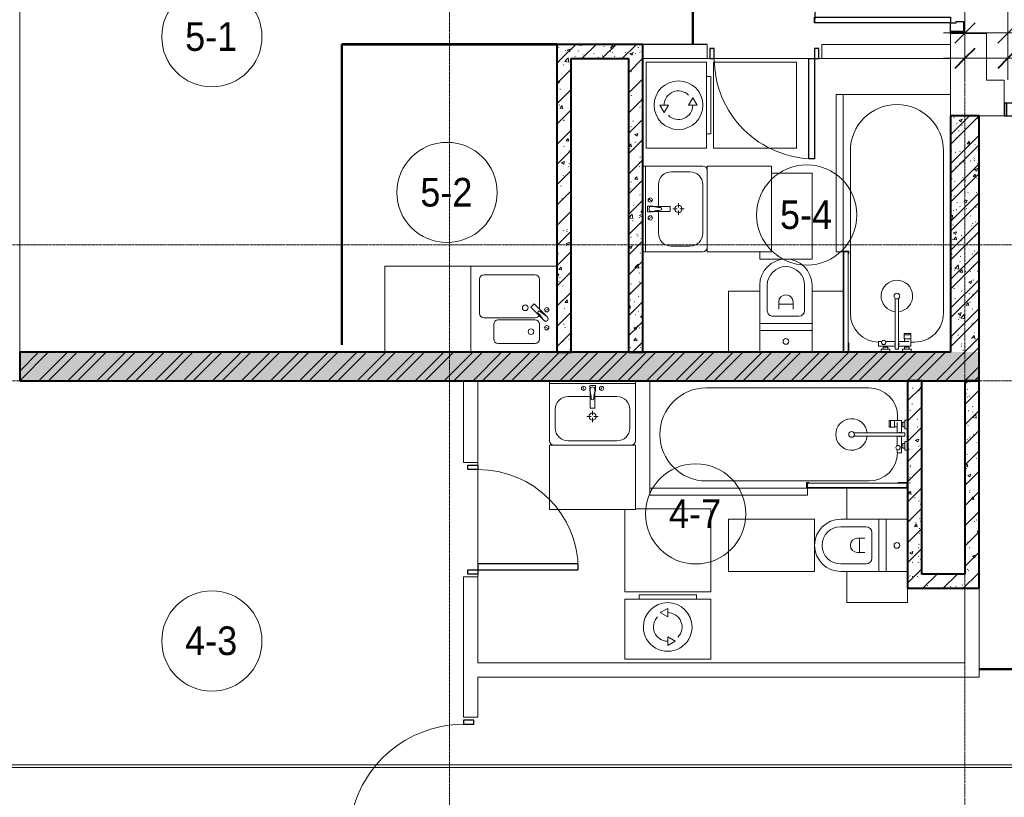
# Model space of a CAD drawing. Header units: millimetres. Extents: x 5617 to 106320, y 7718 to 217672.
# Tile 10 of 44: x 29387 to 36262, y 63790 to 69222. Entities that reach past the tile are written whole.
import ezdxf

# ---------------------------------------------------------------- set-up
doc = ezdxf.new("R2010")
doc.units = ezdxf.units.MM
doc.linetypes.add('ADSK_Линия сетки', pattern=[25, 20, -2.5, 0, -2.5])
doc.linetypes.add('Линия сетки', pattern=[25, 20, -2.5, 0, -2.5])
for name, color, linetype, lineweight in [('Двери', 7, 'Continuous', 18), ('Каркас_Импост', 7, 'Continuous', 30), ('Марки помещений', 7, 'Continuous', 20), ('Мебель', 7, 'Continuous', 18), ('Монтажный зазор', 7, 'Continuous', 30), ('Оси', 7, 'Continuous', 9), ('Панель', 7, 'Continuous', 30), ('Перекрытия', 7, 'Continuous', 18), ('Размеры', 7, 'Continuous', 9), ('Размеры-100', 7, 'Continuous', 9), ('Сантехнические приборы', 7, 'Continuous', 18), ('Стены', 7, 'Continuous', 18), ('Стены разрез', 7, 'Continuous', 40), ('Стены штриховка', 7, 'Continuous', 40), ('Форма', 7, 'Continuous', 18), ('Формообразующий элемент-перекрытие', 7, 'Continuous', 18), ('Электрооборудование', 7, 'Continuous', 18)]:
    doc.layers.add(name, color=color, linetype=linetype, lineweight=lineweight)
doc.styles.add('Arial', font='arial.ttf', dxfattribs={"width": 0.9, "height": 250})
doc.styles.add('Arial_4', font='arial.ttf', dxfattribs={"width": 0.9, "height": 200})
doc.dimstyles.new('Основной_2_5_мм', dxfattribs={"dimscale": 304.8, "dimtxt": 255.06485, "dimasz": 0.463911, "dimexe": 0.492126, "dimexo": 0.492126, "dimgap": 0.098425, "dimtad": 1, "dimdec": 0, "dimdsep": 46, "dimtxsty": 'Arial', "dimblk1": 'OBLIQUE', "dimblk2": 'OBLIQUE', "dimsah": 1, "dimcen": 0.09, "dimdle": 0.492126, "dimazin": 2, "dimtfac": 1, "dimtdec": 4, "dimtix": 1, "dimtmove": 1, "dimatfit": 3, "dimfxl": 1, "dimtvp": 1, "dimtolj": 1, "dimtzin": 0, "dimlwd": 20, "dimlwe": 20, "dimarcsym": 2})
doc.dimstyles.new('Основной_2_5_мм_1', dxfattribs={"dimscale": 304.8, "dimtxt": 255.06485, "dimasz": 0.463911, "dimexe": 0.492126, "dimexo": 0.492126, "dimgap": 0.098425, "dimtad": 1, "dimdec": 0, "dimdsep": 46, "dimtxsty": 'Arial', "dimblk1": 'OBLIQUE', "dimblk2": 'OBLIQUE', "dimsah": 1, "dimcen": 0.09, "dimdle": 0.492126, "dimazin": 2, "dimtfac": 1, "dimtdec": 4, "dimtix": 1, "dimtmove": 0, "dimatfit": 3, "dimfxl": 1, "dimtvp": 1, "dimtolj": 1, "dimtzin": 0, "dimlwd": 20, "dimlwe": 20, "dimarcsym": 2})
pattern_1 = [(50, (0, 0), (218.62117, -19.1268), [22.86, -251.46]), (355, (0, 0), (-42.2919, 229.2684), [18.288, -201.168]), (100.451, (18.22, -1.6), (176.3311, 210.13963), [19.428, -213.708]), (46.184, (0, 60.96), (325.295, -50.4516), [34.29, -377.19]), (96.636, (27.1, 56.76), (284.883, 296.9127), [29.142, -320.562]), (351.184, (0, 60.96), (284.8858, 296.9107), [27.432, -301.752]), (21, (30.48, 45.72), (181.93753, -122.7183), [22.86, -251.46]), (326, (30.48, 45.72), (74.1622, 221.0262), [18.288, -201.168]), (71.451, (45.64, 35.5), (256.10035, 98.30526), [19.428, -213.708]), (37.5, (0, 0), (3.70639, 101.465895), [3.353, -195.377, 3.353, -200.863, -201.93]), (37.5, (0, 0), (3.70639, 101.465895), [-402.946, 3.353, -198.577]), (7.5, (0, 0), (80.18358, 120.21653), [3.353, -113.081, 3.353, -190.805, -76.962]), (7.5, (0, 0), (80.18358, 120.21653), [-310.591, 3.353, -73.609]), (327.5, (-67.97, 0), (162.70865, -6.87497), [3.353, -72.847, 3.353, -234.391, -315.468]), (327.5, (-67.97, 0), (162.70865, -6.87497), [-313.944, 3.353, -312.115]), (317.5, (-98.45, 0), (177.75468, 30.51183), [3.353, -95.707, 3.353, -154.534, -224.028]), (317.5, (-98.45, 0), (177.75468, 30.51183), [-256.946, 3.353, -220.675])]
pattern_2 = [(45, (0, 0), (-101.02788, 101.02788), []), (45, (67.35, 0), (-101.02788, 101.02788), [])]
pattern_3 = [(45, (0, 0), (-70.71068, 70.71068), [])]

# ---------------------------------------------------------------- blocks, each defined once
blk = doc.blocks.new('MR_Зона обслуживания - MR_Зона обслуживания-2560062-МКСС_K1_L21_67_500_')
at = {"layer": 'Мебель', "color": 254, "lineweight": 9, "true_color": 0xcccccc}
for p, q in [((182.5, 0), (-182.5, 0)), ((-182.5, 0), (-182.5, -600)), ((182.5, -600), (182.5, 0)), ((-182.5, -600), (182.5, -600))]:
    blk.add_line(p, q, dxfattribs=at)
blk = doc.blocks.new('MR_Зона обслуживания - MR_Зона обслуживания-2560074-МКСС_K1_L21_67_500_')
at = {"layer": 'Мебель', "color": 254, "lineweight": 9, "true_color": 0xcccccc}
for p, q in [((300, 450), (-300, 450)), ((-300, 450), (-300, 0)), ((300, 0), (300, 450)), ((-300, 0), (300, 0))]:
    blk.add_line(p, q, dxfattribs=at)
blk = doc.blocks.new('MR_Зона обслуживания - MR_Зона обслуживания-2560100-МКСС_K1_L21_67_500_')
at = {"layer": 'Мебель', "color": 254, "lineweight": 9, "true_color": 0xcccccc}
for p, q in [((550, 0), (-550, 0)), ((-550, 0), (-550, -50)), ((550, -50), (550, 0)), ((-550, -50), (550, -50))]:
    blk.add_line(p, q, dxfattribs=at)
blk = doc.blocks.new('MR_Зона обслуживания - MR_Зона обслуживания-V11-МКСС_K1_L21_67_500_')
at = {"layer": 'Мебель', "color": 254, "lineweight": 9, "true_color": 0xcccccc}
for p, q in [((-108.75, 0), (-108.75, -425)), ((108.75, 0), (8.75, 0)), ((108.75, -425), (108.75, 0)), ((-108.75, -425), (108.75, -425))]:
    blk.add_line(p, q, dxfattribs=at)
blk = doc.blocks.new('MR_Зона обслуживания - MR_Зона обслуживания-2560065-МКСС_K1_L21_67_500_')
at = {"layer": 'Мебель', "color": 254, "lineweight": 9, "true_color": 0xcccccc}
for p, q in [((-108.75, 0), (-108.75, -425)), ((108.75, -425), (108.75, 0)), ((-108.75, -425), (108.75, -425))]:
    blk.add_line(p, q, dxfattribs=at)
blk = doc.blocks.new('MR_Зона обслуживания - MR_Зона обслуживания-V12-МКСС_K1_L21_67_500_')
at = {"layer": 'Мебель', "color": 254, "lineweight": 9, "true_color": 0xcccccc}
for p, q in [((300, 0), (-300, 0)), ((-300, 0), (-300, -580)), ((300, -575), (300, 0)), ((-300, -580), (225, -580))]:
    blk.add_line(p, q, dxfattribs=at)
blk = doc.blocks.new('MR_Зона обслуживания - MR_Зона обслуживания-V13-МКСС_K1_L21_67_500_')
at = {"layer": 'Мебель', "color": 254, "lineweight": 9, "true_color": 0xcccccc}
for p, q in [((182.5, 0), (-182.5, 0)), ((-182.5, 0), (-182.5, -600)), ((182.5, -50), (182.5, 0)), ((-182.5, -600), (100, -600))]:
    blk.add_line(p, q, dxfattribs=at)
blk = doc.blocks.new('MR_Зона обслуживания - MR_Зона обслуживания-2560093-МКСС_K1_L21_67_500_')
at = {"layer": 'Мебель', "color": 254, "lineweight": 9, "true_color": 0xcccccc}
for p, q in [((300, 0), (-300, 0)), ((-300, 0), (-300, -580)), ((300, -580), (300, 0)), ((-300, -580), (300, -580))]:
    blk.add_line(p, q, dxfattribs=at)
blk = doc.blocks.new('MR_Зона обслуживания - MR_Зона обслуживания-V8-МКСС_K1_L21_67_500_')
at = {"layer": 'Мебель', "color": 254, "lineweight": 9, "true_color": 0xcccccc}
for p, q in [((300, 600), (-300, 600)), ((300, 0), (300, 600)), ((-300, 0), (300, 0))]:
    blk.add_line(p, q, dxfattribs=at)
blk = doc.blocks.new('A_DOR_Door - Вн_3_Одинарная_800x2100-2943015-МКСС_K1_L21_67_500_')
at = {"layer": 'Двери', "color": 254, "lineweight": 30, "true_color": 0xcccccc}
for p, q in [((-380, 20), (-350, 20)), ((-380, -50), (-380, 20)), ((-350, 20), (-350, -50)), ((350, -50), (350, 20)), ((350, 20), (380, 20)), ((380, 20), (380, -50)), ((-350, -50), (-380, -50)), ((-350, -50), (-350, -750)), ((-310, -50), (-350, -50)), ((-350, -50), (-350, -750)), ((-310, -750), (-310, -50)), ((380, -50), (350, -50)), ((-350, -750), (-310, -750))]:
    blk.add_line(p, q, dxfattribs=at)
at = {"layer": 'Двери', "color": 254, "lineweight": 9, "true_color": 0xe5e5e5}
blk.add_arc((-350, -50), 700, 270, 0, dxfattribs=at)
blk = doc.blocks.new('A_DOR_Door - Вн_3_Одинарная_900x2100-2944716-МКСС_K1_L21_67_500_')
at = {"layer": 'Двери', "color": 254, "lineweight": 30, "true_color": 0xcccccc}
for p, q in [((-400, 50), (-400, 850)), ((-400, 850), (-360, 850)), ((-400, 50), (-400, 850)), ((-360, 850), (-360, 50)), ((-430, 50), (-430, -20)), ((-400, 50), (-430, 50)), ((-360, 50), (-400, 50)), ((-400, -20), (-400, 50)), ((430, 50), (400, 50)), ((400, 50), (400, -20)), ((430, -20), (430, 50)), ((-430, -20), (-400, -20)), ((400, -20), (430, -20))]:
    blk.add_line(p, q, dxfattribs=at)
at = {"layer": 'Двери', "color": 254, "lineweight": 9, "true_color": 0xe5e5e5}
blk.add_arc((-400, 50), 800, 360, 90, dxfattribs=at)
blk = doc.blocks.new('A_DOR_Door - Вн_3_Одинарная_800x2100-2943060-МКСС_K1_L21_67_500_')
at = {"layer": 'Двери', "color": 254, "lineweight": 30, "true_color": 0xcccccc}
for p, q in [((-350, 50), (-350, 750)), ((-350, 750), (-310, 750)), ((-350, 50), (-350, 750)), ((-310, 750), (-310, 50)), ((-380, 50), (-380, -20)), ((-350, 50), (-380, 50)), ((-310, 50), (-350, 50)), ((-350, -20), (-350, 50)), ((380, 50), (350, 50)), ((350, 50), (350, -20)), ((380, -20), (380, 50)), ((-380, -20), (-350, -20)), ((350, -20), (380, -20))]:
    blk.add_line(p, q, dxfattribs=at)
at = {"layer": 'Двери', "color": 254, "lineweight": 9, "true_color": 0xe5e5e5}
blk.add_arc((-350, 50), 700, 360, 90, dxfattribs=at)
blk = doc.blocks.new('101_Дверь_Однопольная - _НЧ_Мет_900х2100_Квартира_Пр-3607124-МКСС_K1_L21_67_500_')
at = {"layer": 'Каркас_Импост', "color": 254, "true_color": 0xcccccc}
for p, q in [((-535, 125), (-475, 125)), ((-535, 35), (-535, 125)), ((-475, 125), (-475, 85)), ((-475, 85), (-465, 85)), ((-465, 85), (-465, 35)), ((465, 85), (475, 85)), ((465, 35), (465, 85)), ((475, 125), (535, 125)), ((475, 85), (475, 125)), ((535, 125), (535, 35)), ((-465, 35), (-535, 35)), ((535, 35), (465, 35))]:
    blk.add_line(p, q, dxfattribs=at)
at = {"layer": 'Монтажный зазор', "color": 254, "true_color": 0xcccccc}
for p, q in [((-550, 125), (-535, 125)), ((-550, 35), (-550, 125)), ((-535, 125), (-535, 35)), ((535, 35), (535, 125)), ((535, 125), (550, 125)), ((550, 125), (550, 35)), ((-535, 35), (-550, 35)), ((550, 35), (535, 35))]:
    blk.add_line(p, q, dxfattribs=at)
at = {"layer": 'Панель', "color": 254, "true_color": 0xcccccc}
for p, q in [((-475, 1075), (-435, 1075)), ((-475, 125), (-475, 1075)), ((-435, 1075), (-435, 125)), ((-435, 125), (-475, 125))]:
    blk.add_line(p, q, dxfattribs=at)
blk.add_arc((-475, 125), 950, 0, 90, dxfattribs=at)
blk = doc.blocks.new('101_Дверь_Однопольная - _НЧ_Мет_900х2100_Квартира_Л-3607118-МКСС_K1_L21_67_500_')
at = {"layer": 'Каркас_Импост', "color": 254, "true_color": 0xcccccc}
for p, q in [((-475, 125), (-535, 125)), ((-535, 125), (-535, 35)), ((-475, 85), (-475, 125)), ((-465, 85), (-475, 85)), ((-465, 35), (-465, 85)), ((475, 85), (465, 85)), ((465, 85), (465, 35)), ((535, 125), (475, 125)), ((475, 125), (475, 85)), ((535, 35), (535, 125)), ((-535, 35), (-465, 35)), ((465, 35), (535, 35))]:
    blk.add_line(p, q, dxfattribs=at)
at = {"layer": 'Монтажный зазор', "color": 254, "true_color": 0xcccccc}
for p, q in [((-535, 125), (-550, 125)), ((-550, 125), (-550, 35)), ((-535, 35), (-535, 125)), ((550, 125), (535, 125)), ((535, 125), (535, 35)), ((550, 35), (550, 125)), ((-550, 35), (-535, 35)), ((535, 35), (550, 35))]:
    blk.add_line(p, q, dxfattribs=at)
at = {"layer": 'Панель', "color": 254, "true_color": 0xcccccc}
for p, q in [((475, 1075), (435, 1075)), ((435, 1075), (435, 125)), ((475, 125), (475, 1075)), ((435, 125), (475, 125))]:
    blk.add_line(p, q, dxfattribs=at)
blk.add_arc((475, 125), 950, 90, 180, dxfattribs=at)
blk = doc.blocks.new('MR_Унитаз напольный - Санузел с ванной-2499601-МКСС_K1_L21_67_500_')
at = {"layer": 'Сантехнические приборы', "color": 253, "true_color": 0xaaaaaa}
for p, q in [((-182.5, 200), (-182.5, 50)), ((182.5, 200), (-182.5, 200)), ((182.5, 50), (182.5, 200)), ((-182.5, 50), (182.5, 50)), ((182.5, 50), (-182.5, 50)), ((-182.5, 50), (-182.5, 0)), ((-182.5, 0), (182.5, 0)), ((182.5, 0), (182.5, 50)), ((182.5, 0), (-182.5, 0)), ((-182.5, 0), (-182.5, -267.5)), ((-90, -50), (90, -50)), ((182.5, -267.5), (182.5, 0)), ((-130, -267.5), (-130, -90)), ((-50, -150), (-50, -100)), ((-50, -135), (50, -135)), ((50, -100), (50, -150)), ((130, -90), (130, -267.5))]:
    blk.add_line(p, q, dxfattribs=at)
for centre, radius, start, end in [((0, 125), 20, 0, 180), ((0, 125), 20, 180, 0), ((-90, -90), 40, 90, 180), ((90, -90), 40, 360, 90), ((0, -150), 50, 180, 0), ((0, -267.5), 182.5, 180, 360), ((0, -267.5), 130, 180, 0)]:
    blk.add_arc(centre, radius, start, end, dxfattribs=at)
blk = doc.blocks.new('MR_Тумба-Умывальник с зеркалом - Тумба-умывальник_600-2560072-МКСС_K1_L21_67_500_')
at = {"layer": 'Сантехнические приборы', "color": 253, "true_color": 0xaaaaaa}
for p, q in [((-300, 0), (-300, 420)), ((-270, 450), (270, 450)), ((-170, 420), (170, 420)), ((300, 420), (300, 0)), ((-260, 200), (-260, 330)), ((0, 290), (0, 260)), ((260, 330), (260, 200)), ((-10, 250), (-40, 250)), ((0, 210), (0, 240)), ((40, 250), (10, 250)), ((-17, 73.1), (-17, 187.9)), ((-14, 190.9), (14, 190.9)), ((17, 187.9), (17, 73.1)), ((-17, 110), (-170, 110)), ((-20, 73.1), (-17, 73.1)), ((-20, 33.1), (-20, 73.1)), ((-17, 60), (-17, 73.1)), ((170, 110), (17, 110)), ((17, 73.1), (17, 60)), ((17, 73.1), (20, 73.1)), ((20, 73.1), (20, 33.1)), ((-300, 20), (300, 20)), ((300, 0), (-300, 0)), ((-69.7, 39.8), (-55.6, 66.3)), ((20, 33.1), (-20, 33.1)), ((69.7, 39.8), (55.6, 66.3))]:
    blk.add_line(p, q, dxfattribs=at)
for centre, radius, start, end in [((-270, 420), 30, 90, 180), ((-170, 330), 90, 90, 180), ((170, 330), 90, 0, 90), ((270, 420), 30, 0, 90), ((0, 250), 25, 360, 180), ((0, 250), 25, 180, 360), ((-170, 200), 90, 180, 270), ((-14, 187.9), 3, 90, 180), ((-14, 187.9), 3, 105, 165), ((14, 187.9), 3, 0, 90), ((14, 187.9), 3, 15, 75), ((170, 200), 90, 270, 0), ((-217.6, 129.9), 208.5, 344.18231, 358.4054), ((0, 124.1), 9.19, 0, 180), ((217.6, 129.9), 208.5, 181.5946, 195.81769), ((-62.7, 53.1), 15, 0, 180), ((-62.7, 53.1), 15, 180, 0), ((0, 60), 17, 180, 0), ((62.7, 53.1), 15, 0, 180), ((62.7, 53.1), 15, 180, 0)]:
    blk.add_arc(centre, radius, start, end, dxfattribs=at)
blk = doc.blocks.new('MR_Ванна - Санузел с ванной_1800x750-2498963-МКСС_K1_L21_67_500_')
at = {"layer": 'Сантехнические приборы', "color": 253, "true_color": 0xaaaaaa}
for p, q in [((900, 0), (-900, 0)), ((-900, 0), (-900, -750)), ((900, -275.2), (900, 0)), ((-505, -50), (630, -50)), ((830, -250), (830, -278.8)), ((780, -276.9), (770.9, -276.9)), ((770.9, -276.9), (770.9, -323.9)), ((770.9, -323.9), (780, -323.9)), ((807.5, -276.9), (780, -276.9)), ((780, -276.9), (780, -323.9)), ((780, -323.9), (780, -276.9)), ((780, -323.9), (807.5, -323.9)), ((807.5, -323.9), (807.5, -276.9)), ((858, -278.8), (807.5, -278.8)), ((807.5, -278.8), (807.5, -321.6)), ((807.5, -321.6), (826.3, -321.6)), ((826.3, -291.7), (826.3, -363.7)), ((858, -291.7), (858, -278.8)), ((858, -363.7), (858, -291.7)), ((866, -291.7), (858, -291.7)), ((858, -291.7), (858, -318.6)), ((858, -318.6), (866, -318.6)), ((880, -289), (866, -289)), ((866, -289), (866, -321)), ((866, -318.6), (866, -291.7)), ((866, -321), (880, -321)), ((900, -275.2), (880, -275.2)), ((880, -275.2), (880, -335)), ((880, -321), (880, -289)), ((880, -335), (900, -335)), ((900, -335), (900, -275.2)), ((900, -425), (900, -335)), ((880, -363.7), (524.9, -363.7)), ((524.9, -386.3), (880, -386.3)), ((826.3, -386.3), (826.3, -453.7)), ((858, -504.1), (858, -386.3)), ((880, -386.3), (880, -363.7)), ((826.3, -480.7), (826.3, -504.1)), ((858, -441.4), (858, -468.3)), ((866, -441.4), (858, -441.4)), ((858, -468.3), (866, -468.3)), ((866, -439), (866, -471)), ((880, -439), (866, -439)), ((866, -468.3), (866, -441.4)), ((866, -471), (880, -471)), ((880, -425), (880, -484.8)), ((900, -425), (880, -425)), ((880, -471), (880, -439)), ((900, -484.8), (900, -425)), ((826.3, -504.1), (858, -504.1)), ((880, -484.8), (900, -484.8)), ((900, -710), (900, -484.8)), ((-900, -750), (195.1, -750)), ((630, -700), (-505, -700)), ((195, -710), (195, -750.1)), ((210, -710), (195, -710)), ((195, -750.1), (210, -750.1)), ((200, -745.1), (200, -715)), ((200, -715), (210, -715)), ((895, -715), (200, -715)), ((200, -715), (200, -745.1)), ((210, -745.1), (200, -745.1)), ((200, -745.1), (895, -745.1)), ((210, -715), (210, -710)), ((210, -750.1), (210, -745.1)), ((210, -750), (885, -750)), ((900, -710), (835, -710)), ((835, -710), (835, -715)), ((835, -715), (895, -715)), ((895, -745.1), (885, -745.1)), ((885, -745.1), (885, -750)), ((885, -750), (900, -750)), ((895, -715), (895, -745.1)), ((895, -745.1), (895, -715)), ((900, -750), (900, -710))]:
    blk.add_line(p, q, dxfattribs=at)
for centre, radius, start, end in [((-505, -375), 325, 90, 270), ((630, -250), 200, 360, 90), ((508.5, -375), 110, 5.91598, 354.08402), ((508.5, -375), 20, 90, 270), ((508.5, -375), 20, 270, 90), ((508.5, -375), 20, 325.4667, 34.5333), ((843.9, -375), 15.5, 47.00933, 132.99067), ((843.9, -375), 15.5, 227.00933, 312.99067), ((832.8, -467.2), 15, 90, 270), ((832.8, -467.2), 15, 244.04828, 115.95172), ((832.8, -467.2), 15, 270, 90), ((630, -500), 200, 270, 358.81432)]:
    blk.add_arc(centre, radius, start, end, dxfattribs=at)
blk = doc.blocks.new('MR_Стиральная машина - Стиральная машина_450-2498975-МКСС_K1_L21_67_500_')
at = {"layer": 'Электрооборудование', "color": 253, "true_color": 0xaaaaaa}
for p, q in [((300, 0), (-300, 0)), ((-300, 0), (-300, -420)), ((300, -420), (300, 0)), ((0, -95), (-52, -125)), ((-52, -125), (0, -155)), ((0, -155), (0, -95)), ((0, -295), (0, -355)), ((52, -325), (0, -295)), ((0, -355), (52, -325)), ((-300, -420), (300, -420)), ((-200, -420), (-200, -450)), ((-200, -450), (200, -450)), ((200, -450), (200, -420))]:
    blk.add_line(p, q, dxfattribs=at)
for radius, start, end in [(170, 360, 180), (100, 315, 90), (100, 135, 270), (170, 180, 360)]:
    blk.add_arc((0, -225), radius, start, end, dxfattribs=at)
blk = doc.blocks.new('MR_Мойка - Кухонная мойка-V42-МКСС_K1_L21_67_500_')
at = {"layer": 'Сантехнические приборы', "color": 253, "true_color": 0xaaaaaa}
for p, q in [((-300, -50), (-300, 550)), ((-300, 550), (300, 550)), ((-300, -50), (-300, 550)), ((-30, 490), (210, 490)), ((300, 550), (300, -50)), ((-60, 100), (-60, 460)), ((240, 460), (240, 100)), ((-240, 100), (-240, 360)), ((-210, 390), (-104, 390)), ((-74, 360), (-74, 100)), ((-104, 70), (-210, 70)), ((-69.8, 48.2), (11.4, 129.4)), ((35.5, 105.4), (-45.7, 24.2)), ((210, 70), (0.1, 70)), ((15.7, 129.4), (35.5, 109.6)), ((-136.7, 6.7), (-122.6, 33.3)), ((-79, 39), (-69.8, 48.2)), ((-45.7, 24.2), (-55, 14.9)), ((2.7, 6.7), (-11.4, 33.3)), ((300, -50), (-300, -50))]:
    blk.add_line(p, q, dxfattribs=at)
for centre, radius, start, end in [((-30, 460), 30, 90, 180), ((210, 460), 30, 0, 90), ((-210, 360), 30, 90, 180), ((-104, 360), 30, 0, 90), ((-157, 130), 20, 0, 180), ((10, 170), 20, 0, 180), ((10, 170), 20, 180, 0), ((-210, 100), 30, 180, 270), ((-157, 130), 20, 180, 0), ((-104, 100), 30, 270, 0), ((-171.5, 230.2), 208.5, 299.18231, 313.4054), ((-30, 100), 30, 180, 241.44894), ((-21.7, 72.3), 9.19, 315, 135), ((13.5, 127.3), 3, 45, 135), ((13.5, 127.3), 3, 45, 135), ((33.3, 107.5), 3, 315, 45), ((33.3, 107.5), 3, 315.95705, 45), ((210, 100), 30, 270, 0), ((-129.7, 20), 15, 0, 180), ((-129.7, 20), 15, 180, 0), ((-67, 26.9), 17, 135, 315), ((136.3, -77.5), 208.5, 136.5946, 150.81769), ((-4.3, 20), 15, 0, 180), ((-4.3, 20), 15, 180, 0)]:
    blk.add_arc(centre, radius, start, end, dxfattribs=at)
blk = doc.blocks.new('135_SLK_K1_AR_rvt-1-МКСС_K1_L21_67_500_')
at = {"layer": 'Стены разрез', "lineweight": 9, "true_color": 0xcccccc}
h = blk.add_hatch(dxfattribs=at)
h.set_pattern_fill('FP_1', color=254, style=0, pattern_type=2)
h.set_pattern_definition(pattern_1)
h.paths.add_polyline_path([(18800, 68950), (19300, 68950), (19300, 69050), (18700, 69049.6), (18700, 68950), (18716.4, 68950)])
h = blk.add_hatch(dxfattribs=at)
h.set_pattern_fill('FP_3', color=254, style=0, pattern_type=2)
h.set_pattern_definition(pattern_3)
h.paths.add_polyline_path([(18800, 68950), (19300, 68950), (19300, 69050), (18700, 69049.6), (18700, 68950), (18716.4, 68950)])
h = blk.add_hatch(dxfattribs=at)
h.set_pattern_fill('FP_1', color=254, style=0, pattern_type=2)
h.set_pattern_definition(pattern_1)
h.paths.add_polyline_path([(18800, 66900), (18800, 68950), (18700, 68950), (18700, 66900), (18716.4, 66900)])
h = blk.add_hatch(dxfattribs=at)
h.set_pattern_fill('FP_3', color=254, style=0, pattern_type=2)
h.set_pattern_definition(pattern_3)
h.paths.add_polyline_path([(18800, 66900), (18800, 68950), (18700, 68950), (18700, 66900), (18716.4, 66900)])
h = blk.add_hatch(dxfattribs=at)
h.set_pattern_fill('FP_1', color=254, style=0, pattern_type=2)
h.set_pattern_definition(pattern_1)
h.paths.add_polyline_path([(19200, 66900), (19300, 66900), (19300, 68950), (19200, 68950), (19200, 67189.1)])
h = blk.add_hatch(dxfattribs=at)
h.set_pattern_fill('FP_3', color=254, style=0, pattern_type=2)
h.set_pattern_definition(pattern_3)
h.paths.add_polyline_path([(19200, 66900), (19300, 66900), (19300, 68950), (19200, 68950), (19200, 67189.1)])
h = blk.add_hatch(dxfattribs=at)
h.set_pattern_fill('FP_1', color=254, style=0, pattern_type=2)
h.set_pattern_definition(pattern_1)
h.paths.add_polyline_path([(21650, 66900), (21650, 68550), (21450, 68550), (21450, 66900), (21465.8, 66900)])
h = blk.add_hatch(dxfattribs=at)
h.set_pattern_fill('FP_2', color=254, style=0, pattern_type=2)
h.set_pattern_definition(pattern_2)
h.paths.add_polyline_path([(21650, 66900), (21650, 68550), (21450, 68550), (21450, 66900), (21465.8, 66900)])
h = blk.add_hatch(dxfattribs=at)
h.set_pattern_fill('FP_1', color=254, style=0, pattern_type=2)
h.set_pattern_definition(pattern_1)
h.paths.add_polyline_path([(21650, 66700), (21650, 66900), (14950, 66900), (14950, 66700), (21550, 66700)])
h = blk.add_hatch(dxfattribs=at)
h.set_pattern_fill('FP_2', color=254, style=0, pattern_type=2)
h.set_pattern_definition(pattern_2)
h.paths.add_polyline_path([(21650, 66700), (21650, 66900), (14950, 66900), (14950, 66700), (21550, 66700)])
h = blk.add_hatch(dxfattribs=at)
h.set_pattern_fill('FP_1', color=254, style=0, pattern_type=2)
h.set_pattern_definition(pattern_1)
h.paths.add_polyline_path([(21150, 65250), (21250, 65250), (21250, 66700), (21150, 66700), (21150, 65367.5)])
h = blk.add_hatch(dxfattribs=at)
h.set_pattern_fill('FP_3', color=254, style=0, pattern_type=2)
h.set_pattern_definition(pattern_3)
h.paths.add_polyline_path([(21150, 65250), (21250, 65250), (21250, 66700), (21150, 66700), (21150, 65367.5)])
h = blk.add_hatch(dxfattribs=at)
h.set_pattern_fill('FP_1', color=254, style=0, pattern_type=2)
h.set_pattern_definition(pattern_1)
h.paths.add_polyline_path([(21650, 65350), (21650, 66700), (21550, 66700), (21550, 65350)])
h = blk.add_hatch(dxfattribs=at)
h.set_pattern_fill('FP_3', color=254, style=0, pattern_type=2)
h.set_pattern_definition(pattern_3)
h.paths.add_polyline_path([(21650, 65350), (21650, 66700), (21550, 66700), (21550, 65350)])
h = blk.add_hatch(dxfattribs=at)
h.set_pattern_fill('FP_1', color=254, style=0, pattern_type=2)
h.set_pattern_definition(pattern_1)
h.paths.add_polyline_path([(21250, 65250), (21650, 65250), (21650, 65350), (21250, 65350)])
h = blk.add_hatch(dxfattribs=at)
h.set_pattern_fill('FP_3', color=254, style=0, pattern_type=2)
h.set_pattern_definition(pattern_3)
h.paths.add_polyline_path([(21250, 65250), (21650, 65250), (21650, 65350), (21250, 65350)])
at = {"layer": 'Перекрытия', "color": 254, "true_color": 0xcccccc}
for p, q in [((14950, 70800), (14950, 66900)), ((21450, 69050), (21450, 69125)), ((21540, 69125), (21700, 69125)), ((21700, 69125), (21700, 68800)), ((18700, 69050.4), (19750, 69050.4)), ((19750, 68950), (19770, 68950)), ((19770, 68950), (19750, 68950)), ((19800, 68950), (20460, 68950)), ((20460, 68950), (19800, 68950)), ((20530, 68950), (20550, 68950)), ((20550, 68950), (20530, 68950)), ((21450, 68550), (21450, 68950)), ((21700, 68800), (21825, 68800)), ((21825, 68800), (21825, 68640)), ((21825, 68550), (21650, 68550)), ((18150, 66110), (18150, 66130)), ((18150, 66130), (18150, 66110)), ((18150, 65420), (18150, 66080)), ((18150, 66080), (18150, 65420)), ((18150, 65330), (18150, 65350)), ((18150, 65350), (18150, 65330))]:
    blk.add_line(p, q, dxfattribs=at)
at = {"layer": 'Стены', "color": 254, "true_color": 0xcccccc}
for p, q in [((19300, 69050), (19750, 69050)), ((19750, 68950), (19750, 69050)), ((20550, 69050), (21450, 69050)), ((20550, 69050), (20550, 68950)), ((21450, 69050), (21450, 68950)), ((19750, 68950), (19300, 68950)), ((21450, 68950), (20550, 68950)), ((18050, 66130), (18050, 66700)), ((18150, 66700), (18150, 66130)), ((18050, 66130), (18150, 66130)), ((18050, 64730), (18050, 65330)), ((18150, 65330), (18050, 65330)), ((18150, 65330), (18150, 64730)), ((21550, 64730), (21550, 65250)), ((21650, 65250), (21650, 64630)), ((18050, 64730), (18050, 64630)), ((18150, 64730), (21550, 64730)), ((18050, 64350), (18050, 64630)), ((18150, 64630), (18150, 64350)), ((21550, 64630), (18150, 64630)), ((21550, 64630), (21650, 64630)), ((18050, 64350), (18150, 64350))]:
    blk.add_line(p, q, dxfattribs=at)
at = {"layer": 'Стены разрез', "color": 254, "true_color": 0xcccccc}
for p, q in [((19649.6, 70350), (19649.6, 69050)), ((19650.4, 69050), (19650.4, 70350)), ((18700, 69050.4), (17199.6, 69050.4)), ((17199.6, 69050.4), (17199.6, 69049.6)), ((17199.6, 69049.6), (17199.6, 66950)), ((17200.4, 69049.6), (18700, 69049.6)), ((17200.4, 66950), (17200.4, 69049.6)), ((18700, 69050), (18700, 69050.4)), ((19300, 69050), (18700, 69050)), ((18700, 69049.6), (18700, 68950)), ((19300, 68950), (19300, 69050)), ((19649.6, 69050), (19650.4, 69050)), ((18700, 68950), (18700, 66900)), ((18800, 68950), (19200, 68950)), ((18800, 66900), (18800, 68950)), ((19200, 68950), (19200, 66900)), ((19300, 66900), (19300, 68950)), ((21450, 68550), (21450, 66900)), ((21650, 68550), (21450, 68550)), ((21650, 66900), (21650, 68550)), ((18700, 66900), (14950, 66900)), ((14950, 66900), (14950, 66700)), ((17199.6, 66950), (17200.4, 66950)), ((21450, 66900), (18800, 66900)), ((19200, 66900), (19300, 66900)), ((21650, 66700), (21650, 66900)), ((14950, 66700), (21150, 66700)), ((21150, 66700), (21150, 65250)), ((21250, 66700), (21550, 66700)), ((21250, 65350), (21250, 66700)), ((21550, 66700), (21550, 65350)), ((21650, 65350), (21650, 66700)), ((21550, 65350), (21250, 65350)), ((21650, 65250), (21650, 65350)), ((21150, 65250), (21250, 65250)), ((21250, 65250), (21650, 65250)), ((22650, 64685.4), (21650, 64685.4)), ((21650, 64685.4), (21650, 64684.6)), ((21650, 64684.6), (22650, 64684.6))]:
    blk.add_line(p, q, dxfattribs=at)
at = {"layer": 'Стены штриховка', "color": 254, "true_color": 0xcccccc}
for p, q in [((18700, 69049.6), (18700, 69050)), ((18700, 69050), (18700, 69049.6)), ((18800, 66900), (18700, 66900)), ((18700, 66900), (18800, 66900)), ((21150, 66700), (21250, 66700)), ((21250, 66700), (21150, 66700)), ((21550, 66700), (21650, 66700)), ((21650, 66700), (21550, 66700))]:
    blk.add_line(p, q, dxfattribs=at)
at = {"layer": 'Двери', "color": 254, "lineweight": 18, "true_color": 0xcccccc}
for name, p, rotation in [('101_Дверь_Однопольная - _НЧ_Мет_900х2100_Квартира_Пр-3607124-МКСС_K1_L21_67_500_', (21575, 69675), 89.99999999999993), ('A_DOR_Door - Вн_3_Одинарная_800x2100-2943060-МКСС_K1_L21_67_500_', (20150, 69000), 180), ('101_Дверь_Однопольная - _НЧ_Мет_900х2100_Квартира_Л-3607118-МКСС_K1_L21_67_500_', (22375, 68675), 180), ('A_DOR_Door - Вн_3_Одинарная_800x2100-2943015-МКСС_K1_L21_67_500_', (18100, 65730), 89.99999999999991), ('A_DOR_Door - Вн_3_Одинарная_900x2100-2944716-МКСС_K1_L21_67_500_', (18100, 63900), 89.99999999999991)]:
    blk.add_blockref(name, p, dxfattribs=dict(at, rotation=rotation))
at = {"layer": 'Мебель', "color": 254, "lineweight": 18, "true_color": 0xcccccc}
for name, p, rotation in [('MR_Зона обслуживания - MR_Зона обслуживания-2560093-МКСС_K1_L21_67_500_', (19795, 68625), 89.99999999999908), ('MR_Зона обслуживания - MR_Зона обслуживания-2560100-МКСС_K1_L21_67_500_', (20700, 68150), 270.0000000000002), ('MR_Зона обслуживания - MR_Зона обслуживания-2560074-МКСС_K1_L21_67_500_', (19750, 67900), 270.0000000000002), ('MR_Зона обслуживания - MR_Зона обслуживания-V13-МКСС_K1_L21_67_500_', (20300, 67550), 180), ('MR_Зона обслуживания - MR_Зона обслуживания-V8-МКСС_K1_L21_67_500_', (18100, 67200), 90), ('MR_Зона обслуживания - MR_Зона обслуживания-2560065-МКСС_K1_L21_67_500_', (20008.7, 66900), 180), ('MR_Зона обслуживания - MR_Зона обслуживания-2560065-МКСС_K1_L21_67_500_', (20591.2, 66900), 180), ('MR_Зона обслуживания - MR_Зона обслуживания-2560074-МКСС_K1_L21_67_500_', (18950, 66250), 180), ('MR_Зона обслуживания - MR_Зона обслуживания-2560065-МКСС_K1_L21_67_500_', (21150, 65841.2), 269.9999999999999), ('MR_Зона обслуживания - MR_Зона обслуживания-V12-МКСС_K1_L21_67_500_', (19475, 65225), 180), ('MR_Зона обслуживания - MR_Зона обслуживания-2560062-МКСС_K1_L21_67_500_', (20500, 65550), 269.9999999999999), ('MR_Зона обслуживания - MR_Зона обслуживания-V11-МКСС_K1_L21_67_500_', (21150, 65258.7), 269.9999999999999)]:
    blk.add_blockref(name, p, dxfattribs=dict(at, rotation=rotation))
blk.add_blockref('MR_Зона обслуживания - MR_Зона обслуживания-2560100-МКСС_K1_L21_67_500_', (19900, 65950), dxfattribs=at)
at = {"layer": 'Сантехнические приборы', "color": 253, "lineweight": 18, "true_color": 0xaaaaaa}
for name, p, rotation in [('MR_Ванна - Санузел с ванной_1800x750-2498963-МКСС_K1_L21_67_500_', (21450, 67800), 270.0000000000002), ('MR_Тумба-Умывальник с зеркалом - Тумба-умывальник_600-2560072-МКСС_K1_L21_67_500_', (19300, 67900), 270.0000000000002), ('MR_Унитаз напольный - Санузел с ванной-2499601-МКСС_K1_L21_67_500_', (20300, 67100), 180), ('MR_Мойка - Кухонная мойка-V42-МКСС_K1_L21_67_500_', (18650, 67200), 90), ('MR_Тумба-Умывальник с зеркалом - Тумба-умывальник_600-2560072-МКСС_K1_L21_67_500_', (18950, 66700), 180), ('MR_Унитаз напольный - Санузел с ванной-2499601-МКСС_K1_L21_67_500_', (20950, 65550), 269.9999999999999)]:
    blk.add_blockref(name, p, dxfattribs=dict(at, rotation=rotation))
blk.add_blockref('MR_Ванна - Санузел с ванной_1800x750-2498963-МКСС_K1_L21_67_500_', (20250, 66700), dxfattribs=at)
at = {"layer": 'Электрооборудование', "color": 253, "lineweight": 18, "true_color": 0xaaaaaa}
for p, rotation in [((19325, 68625), 89.99999999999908), ((19475, 64755), 180)]:
    blk.add_blockref('MR_Стиральная машина - Стиральная машина_450-2498975-МКСС_K1_L21_67_500_', p, dxfattribs=dict(at, rotation=rotation))
blk = doc.blocks.new('135_SLK_K1_AR_FCD_rvt-1-МКСС_K1_L21_67_500_')
at = {"layer": 'Форма', "color": 254, "lineweight": 9, "true_color": 0xcccccc}
blk.add_line((48950, 63999.3), (13905.9, 63999.3), dxfattribs=at)
at = {"layer": 'Формообразующий элемент-перекрытие', "color": 254, "lineweight": 5, "true_color": 0xcccccc}
blk.add_line((14550, 64016.8), (25050, 64016.8), dxfattribs=at)
blk = doc.blocks.new('DIMBLOCK1-МКСС_K1_L21_67_500_')
at = {"layer": 'Размеры-100', "lineweight": 20, "transparency": 16777216}
for p, q in [((36287.3, 68952.4), (36287.3, 69511.8)), ((35987.3, 68952.4), (35987.3, 69359.9)), ((35837.3, 68952.4), (36437.3, 68952.4)), ((35987.3, 68952.4), (35987.3, 68802.4)), ((36510.2, 68952.4), (36137.3, 68952.4)), ((36287.3, 68952.4), (36287.3, 68802.4)), ((37028.1, 68952.4), (36510.2, 68952.4))]:
    blk.add_line(p, q, dxfattribs=at)
at = {"layer": 'Размеры-100', "lineweight": 40, "transparency": 16777216}
for p, q in [((35987.3, 68952.4), (36058, 69023.1)), ((36287.3, 68952.4), (36358, 69023.1)), ((35987.3, 68952.4), (35916.6, 68881.7)), ((36287.3, 68952.4), (36216.6, 68881.7))]:
    blk.add_line(p, q, dxfattribs=at)
at = {"layer": 'Размеры-100', "color": 0, "lineweight": 20, "transparency": 16777216, "insert": (36510.2, 69307), "char_height": 250, "width": 621.573, "attachment_point": 1, "line_spacing_factor": 0.941778, "style": 'Arial'}
blk.add_mtext('300', dxfattribs=at)
blk = doc.blocks.new('_Oblique')
at = {"color": 0, "linetype": 'ByBlock', "lineweight": -2}
blk.add_line((-0.5, -0.5), (0.5, 0.5), dxfattribs=at)
blk = doc.blocks.new('050_Марка_Помещение - Номер-620969-МКСС_K1_L21_67_500_')
at = {"layer": 'Марки помещений'}
blk.add_circle((0, 0), 3.5, dxfattribs=at)
blk = doc.blocks.new('*D418')
at = {"layer": 'Defpoints', "color": 0, "transparency": 16777216}
for p in [(36287.3, 69675), (35987.3, 69470), (36287.3, 69129.3)]:
    blk.add_point(p, dxfattribs=at)
at = {"layer": 'Размеры', "color": 0, "lineweight": 20, "transparency": 16777216}
for p, q in [((36287.3, 69525), (36287.3, 68979.3)), ((35987.3, 69320), (35987.3, 68979.3)), ((35837.3, 69129.3), (36287.3, 69129.3)), ((36287.3, 69129.3), (36988.3, 69129.3))]:
    blk.add_line(p, q, dxfattribs=at)
at = {"layer": 'Размеры', "color": 0, "lineweight": 20, "transparency": 16777216, "xscale": 141.4, "yscale": 141.4, "zscale": 141.4, "rotation": 180}
blk.add_blockref('_Oblique', (35987.3, 69129.3), dxfattribs=at)
at = {"layer": 'Размеры', "color": 0, "lineweight": 20, "transparency": 16777216, "xscale": 141.4, "yscale": 141.4, "zscale": 141.4}
blk.add_blockref('_Oblique', (36287.3, 69129.3), dxfattribs=at)
at = {"layer": 'Размеры', "color": 0, "lineweight": 20, "transparency": 16777216, "insert": (36399.5, 69492.6), "char_height": 250, "width": 621.573, "attachment_point": 1, "line_spacing_factor": 0.941778, "style": 'Arial'}
blk.add_mtext('\\A1;300', dxfattribs=at)

msp = doc.modelspace()

# ---------------------------------------------------------------- linework, layer by layer
at = {"layer": 'Оси', "linetype": 'Линия сетки'}
for p, q in [((32387.3, 54703.8), (32387.3, 80999.9)), ((35987.3, 54703.8), (35987.3, 80999.9))]:
    msp.add_line(p, q, dxfattribs=at)
at = {"layer": 'Оси', "linetype": 'ADSK_Линия сетки'}
for p, q in [((74890.6, 67650), (25783.4, 67650)), ((74890.6, 66700), (25783.4, 66700))]:
    msp.add_line(p, q, dxfattribs=at)

# ---------------------------------------------------------------- block references
at = {"lineweight": 5}
for name in ['135_SLK_K1_AR_FCD_rvt-1-МКСС_K1_L21_67_500_', '135_SLK_K1_AR_rvt-1-МКСС_K1_L21_67_500_']:
    msp.add_blockref(name, (14437.3, 0), dxfattribs=at)
at = {"layer": 'Марки помещений', "xscale": 99.99999999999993, "yscale": 99.99999999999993, "zscale": 99.99999999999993}
for p in [(30729.2, 69102.8), (32371.3, 68015.2), (34882.7, 67858.2), (34107.7, 65770.2), (30729.2, 64882)]:
    msp.add_blockref('050_Марка_Помещение - Номер-620969-МКСС_K1_L21_67_500_', p, dxfattribs=at)

# ---------------------------------------------------------------- texts
at = {"layer": 'Марки помещений', "lineweight": 9, "char_height": 200, "width": 447.342, "attachment_point": 1, "style": 'Arial_4'}
for s, insert in [('5-1', (30542.6, 69204.5)), ('5-2', (32184.8, 68117)), ('5-4', (34696.2, 67959.9)), ('4-7', (33921.1, 65871.9)), ('4-3', (30542.6, 64983.7))]:
    msp.add_mtext(s, dxfattribs=dict(at, insert=insert))

# ---------------------------------------------------------------- dimensions: what is measured, and where the dimension line sits
at = {"layer": 'Размеры', "lineweight": 20}
for base, p1, p2, dimstyle, override, picture, middle in [((36287.3, 69129.3), (35987.3, 69470), (36287.3, 69675), 'Основной_2_5_мм_1', {"dimpost": '<>', "dimfxl": 363.33387}, '*D418', (36710.2, 69129.3)), ((36287.3, 68952.4), (35987.3, 69509.9), (36287.3, 69661.8), 'Основной_2_5_мм', {"dimpost": '<>', "dimfxl": 336.225625}, 'DIMBLOCK1-МКСС_K1_L21_67_500_', (36821, 69140.3))]:
    dim = msp.add_linear_dim(base=base, p1=p1, p2=p2, dimstyle=dimstyle, override=override, dxfattribs=at)
    dim.commit()
    dim.dimension.update_dxf_attribs({"geometry": picture, "text_midpoint": middle, "dimtype": 160})

doc.saveas('drawing.dxf')
